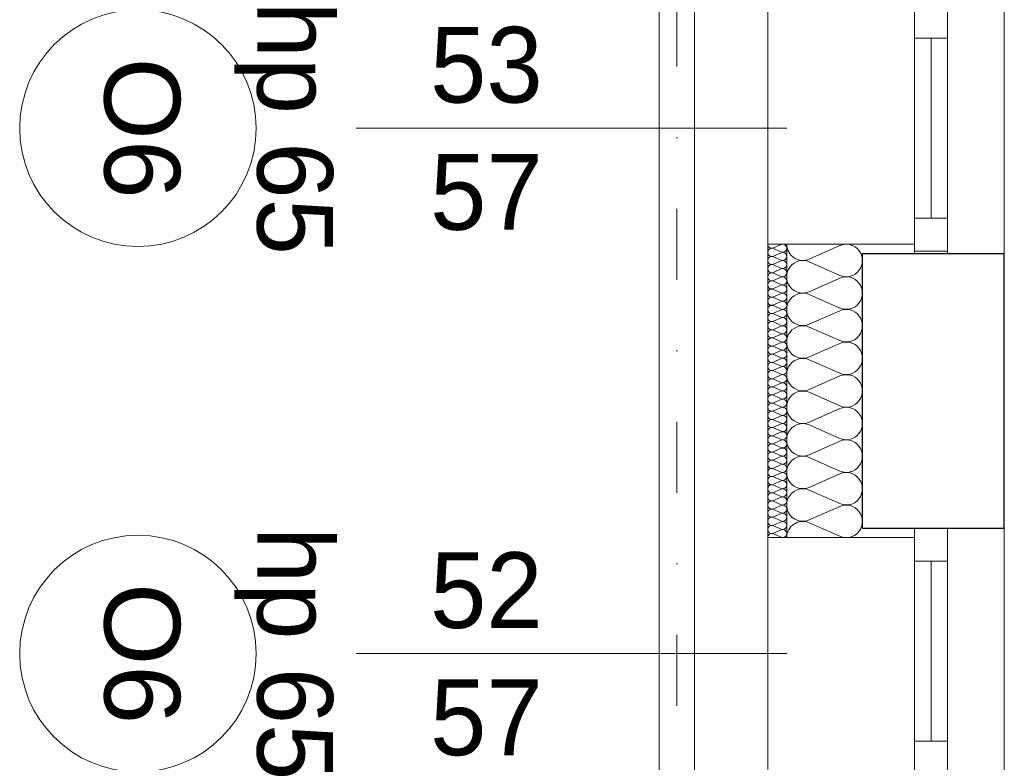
# Model space of a CAD drawing. Extents: x -438200 to -357500, y 15000 to 163871.
# Tile 137 of 148: x -432067 to -429985, y 151620 to 153188. Entities that reach past the tile are written whole.
import ezdxf

# ---------------------------------------------------------------- set-up
doc = ezdxf.new("R2010")
doc.units = 0
doc.header["$MEASUREMENT"] = 0
doc.linetypes.add('Dot & Dashed', pattern=[450, 150, -150, 0, -150])
doc.linetypes.add('Przerywana', pattern=[320, 160, -160])
for name, color, linetype in [('#podkład', 252, 'Continuous'), ('Arch ocieplenie', 252, 'Continuous'), ('Inwent Izolacje', 252, 'Continuous')]:
    doc.layers.add(name, color=color, linetype=linetype)
for name, color, linetype, lineweight in [('Arch ocieplenie_Nr_Pióra__9', 252, 'Continuous', 13), ('Arch opisy okien_Nr_Pióra__9', 252, 'Continuous', 13), ('Arch opisy_Nr_Pióra__9', 252, 'Continuous', 13), ('Arch wykończenie_Nr_Pióra__3', 252, 'Continuous', 18), ('INWENT DACH_Nr_Pióra__21', 252, 'Continuous', 9), ('Inwent Izolacje_Nr_Pióra__2', 252, 'Continuous', 13), ('INWENT KONST. DREWNIANA_Nr_Pióra__2', 252, 'Continuous', 13), ('INWENT KONST. DREWNIANA_Nr_Pióra__21', 252, 'Continuous', 9), ('INWENT. OKNA_Nr_Pióra__21', 252, 'Continuous', 9), ('INWENT. OKNA_Nr_Pióra__5', 252, 'Continuous', 13), ('INWENT.ŚCIANY_Nr_Pióra__1', 252, 'Continuous', 25), ('INWENT.ŚCIANY_Nr_Pióra__2', 252, 'Continuous', 13), ('INWENT.ŚCIANY_Nr_Pióra__21', 252, 'Continuous', 9), ('INWENT.ŚCIANY_Nr_Pióra__3', 252, 'Continuous', 18)]:
    doc.layers.add(name, color=color, linetype=linetype, lineweight=lineweight)
doc.styles.add('GENERATED_STYLE_10', font='arial.ttf')
doc.styles.add('GENERATED_STYLE_5', font='txt')

# ---------------------------------------------------------------- blocks, each defined once
blk = doc.blocks.new('Izolacja cieplna 14_248', base_point=(-430484.9, 135662.6))
at = {"layer": 'Arch ocieplenie_Nr_Pióra__9', "linetype": 'Continuous'}
for p, q in [((-430456.9, 135661.9), (-430473, 135654.7)), ((-430473, 135653.3), (-430456.9, 135646.1)), ((-430456.9, 135644.6), (-430473, 135637.5)), ((-430473, 135636), (-430456.9, 135628.9)), ((-430456.9, 135627.4), (-430473, 135620.3)), ((-430473, 135618.8), (-430456.9, 135611.6)), ((-430456.9, 135610.2), (-430473, 135603)), ((-430473, 135601.6), (-430456.9, 135594.4)), ((-430456.9, 135593), (-430473, 135585.8)), ((-430473, 135584.4), (-430456.9, 135577.2)), ((-430456.9, 135575.8), (-430473, 135568.6)), ((-430473, 135567.1), (-430456.9, 135560)), ((-430456.9, 135558.5), (-430473, 135551.4)), ((-430473, 135549.9), (-430456.9, 135542.8)), ((-430456.9, 135541.3), (-430473, 135534.1)), ((-430473, 135532.7), (-430456.9, 135525.5)), ((-430456.9, 135524.1), (-430473, 135516.9)), ((-430473, 135515.5), (-430456.9, 135508.3)), ((-430456.9, 135506.9), (-430473, 135499.7)), ((-430473, 135498.3), (-430456.9, 135491.1)), ((-430456.9, 135489.6), (-430473, 135482.5)), ((-430473, 135481), (-430456.9, 135473.9)), ((-430456.9, 135472.4), (-430473, 135465.3)), ((-430473, 135463.8), (-430456.9, 135456.6)), ((-430456.9, 135455.2), (-430473, 135448)), ((-430473, 135446.6), (-430456.9, 135439.4)), ((-430456.9, 135438), (-430473, 135430.8)), ((-430473, 135429.4), (-430456.9, 135422.2)), ((-430456.9, 135420.8), (-430473, 135413.6)), ((-430473, 135412.1), (-430456.9, 135405)), ((-430456.9, 135403.5), (-430473, 135396.4)), ((-430473, 135394.9), (-430456.9, 135387.8)), ((-430456.9, 135386.3), (-430473, 135379.1)), ((-430473, 135377.7), (-430456.9, 135370.5)), ((-430456.9, 135369.1), (-430473, 135361.9)), ((-430473, 135360.5), (-430456.9, 135353.3)), ((-430456.9, 135351.9), (-430473, 135344.7)), ((-430473, 135343.3), (-430456.9, 135336.1)), ((-430456.9, 135334.6), (-430473, 135327.5)), ((-430473, 135326), (-430456.9, 135318.9)), ((-430456.9, 135317.4), (-430473, 135310.3)), ((-430473, 135308.8), (-430456.9, 135301.6)), ((-430456.9, 135300.2), (-430473, 135293)), ((-430473, 135291.6), (-430456.9, 135284.4)), ((-430456.9, 135283), (-430473, 135275.8)), ((-430473, 135274.4), (-430456.9, 135267.2)), ((-430456.9, 135265.8), (-430473, 135258.6)), ((-430473, 135257.1), (-430456.9, 135250)), ((-430456.9, 135248.5), (-430473, 135241.4)), ((-430473, 135239.9), (-430456.9, 135232.8)), ((-430456.9, 135231.3), (-430473, 135224.1)), ((-430473, 135222.7), (-430456.9, 135215.5)), ((-430456.9, 135214.1), (-430473, 135206.9)), ((-430473, 135205.5), (-430456.9, 135198.3)), ((-430456.9, 135196.9), (-430473, 135189.7)), ((-430473, 135188.3), (-430456.9, 135181.1)), ((-430456.9, 135179.6), (-430473, 135172.5)), ((-430473, 135171), (-430456.9, 135163.9)), ((-430456.9, 135162.4), (-430473, 135155.3)), ((-430473, 135153.8), (-430456.9, 135146.6)), ((-430456.9, 135145.2), (-430473, 135138)), ((-430473, 135136.6), (-430456.9, 135129.4)), ((-430456.9, 135128), (-430473, 135120.8)), ((-430473, 135119.4), (-430456.9, 135112.2)), ((-430456.9, 135110.8), (-430473, 135103.6)), ((-430473, 135102.1), (-430456.9, 135095)), ((-430456.9, 135093.5), (-430473, 135086.4)), ((-430473, 135084.9), (-430456.9, 135077.8)), ((-430456.9, 135076.3), (-430473, 135069.1)), ((-430473, 135067.7), (-430456.9, 135060.5)), ((-430456.9, 135059.1), (-430473, 135051.9)), ((-430473, 135050.5), (-430456.9, 135043.3))]:
    blk.add_line(p, q, dxfattribs=at)
for centre, start_param, end_param in [((-430476.4, 135662.6), 4.712389, 6.695979), ((-430453.5, 135654), 5.870392, 9.837571), ((-430476.4, 135645.4), 2.7288, 6.695979), ((-430476.4, 135628.1), 2.7288, 6.695979), ((-430453.5, 135636.8), 5.870392, 9.837571), ((-430476.4, 135610.9), 2.7288, 6.695979), ((-430453.5, 135619.5), 5.870392, 9.837571), ((-430476.4, 135593.7), 2.7288, 6.695979), ((-430453.5, 135602.3), 5.870392, 9.837571), ((-430453.5, 135585.1), 5.870392, 9.837571), ((-430476.4, 135576.5), 2.7288, 6.695979), ((-430453.5, 135567.9), 5.870392, 9.837571), ((-430476.4, 135559.3), 2.7288, 6.695979), ((-430476.4, 135542), 2.7288, 6.695979), ((-430453.5, 135550.6), 5.870392, 9.837571), ((-430476.4, 135524.8), 2.7288, 6.695979), ((-430453.5, 135533.4), 5.870392, 9.837571), ((-430476.4, 135507.6), 2.7288, 6.695979), ((-430453.5, 135516.2), 5.870392, 9.837571), ((-430476.4, 135490.4), 2.7288, 6.695979), ((-430453.5, 135499), 5.870392, 9.837571), ((-430453.5, 135481.8), 5.870392, 9.837571), ((-430476.4, 135473.1), 2.7288, 6.695979), ((-430453.5, 135464.5), 5.870392, 9.837571), ((-430476.4, 135455.9), 2.7288, 6.695979), ((-430476.4, 135438.7), 2.7288, 6.695979), ((-430453.5, 135447.3), 5.870392, 9.837571), ((-430476.4, 135421.5), 2.7288, 6.695979), ((-430453.5, 135430.1), 5.870392, 9.837571), ((-430476.4, 135404.3), 2.7288, 6.695979), ((-430453.5, 135412.9), 5.870392, 9.837571), ((-430476.4, 135387), 2.7288, 6.695979), ((-430453.5, 135395.6), 5.870392, 9.837571), ((-430453.5, 135378.4), 5.870392, 9.837571), ((-430476.4, 135369.8), 2.7288, 6.695979), ((-430453.5, 135361.2), 5.870392, 9.837571), ((-430476.4, 135352.6), 2.7288, 6.695979), ((-430476.4, 135335.4), 2.7288, 6.695979), ((-430453.5, 135344), 5.870392, 9.837571), ((-430476.4, 135318.1), 2.7288, 6.695979), ((-430453.5, 135326.8), 5.870392, 9.837571), ((-430476.4, 135300.9), 2.7288, 6.695979), ((-430453.5, 135309.5), 5.870392, 9.837571), ((-430453.5, 135292.3), 5.870392, 9.837571), ((-430476.4, 135283.7), 2.7288, 6.695979), ((-430453.5, 135275.1), 5.870392, 9.837571), ((-430476.4, 135266.5), 2.7288, 6.695979), ((-430453.5, 135257.9), 5.870392, 9.837571), ((-430476.4, 135249.3), 2.7288, 6.695979), ((-430476.4, 135232), 2.7288, 6.695979), ((-430453.5, 135240.6), 5.870392, 9.837571), ((-430476.4, 135214.8), 2.7288, 6.695979), ((-430453.5, 135223.4), 5.870392, 9.837571), ((-430476.4, 135197.6), 2.7288, 6.695979), ((-430453.5, 135206.2), 5.870392, 9.837571), ((-430453.5, 135189), 5.870392, 9.837571), ((-430476.4, 135180.4), 2.7288, 6.695979), ((-430453.5, 135171.8), 5.870392, 9.837571), ((-430476.4, 135163.1), 2.7288, 6.695979), ((-430453.5, 135154.5), 5.870392, 9.837571), ((-430476.4, 135145.9), 2.7288, 6.695979), ((-430476.4, 135128.7), 2.7288, 6.695979), ((-430453.5, 135137.3), 5.870392, 9.837571), ((-430476.4, 135111.5), 2.7288, 6.695979), ((-430453.5, 135120.1), 5.870392, 9.837571), ((-430476.4, 135094.3), 2.7288, 6.695979), ((-430453.5, 135102.9), 5.870392, 9.837571), ((-430453.5, 135085.6), 5.870392, 9.837571), ((-430476.4, 135077), 2.7288, 6.695979), ((-430453.5, 135068.4), 5.870392, 9.837571), ((-430476.4, 135059.8), 2.7288, 6.695979), ((-430476.4, 135042.6), 2.7288, 4.712389), ((-430453.5, 135051.2), 5.870392, 9.837571)]:
    blk.add_ellipse(centre, major_axis=(0, -8.61), ratio=0.987924, start_param=start_param, end_param=end_param, dxfattribs=at)
blk = doc.blocks.new('Izolacja cieplna 14_367', base_point=(-430444.9, 135042.6))
at = {"layer": 'Inwent Izolacje_Nr_Pióra__2', "linetype": 'Continuous'}
for p, q in [((-430397.3, 135631), (-430332.6, 135659.7)), ((-430332.6, 135596.6), (-430397.3, 135625.3)), ((-430397.3, 135562.2), (-430332.6, 135590.8)), ((-430332.6, 135527.7), (-430397.3, 135556.4)), ((-430397.3, 135493.3), (-430332.6, 135521.9)), ((-430332.6, 135458.8), (-430397.3, 135487.5)), ((-430397.3, 135424.4), (-430332.6, 135453)), ((-430332.6, 135389.9), (-430397.3, 135418.6)), ((-430397.3, 135355.5), (-430332.6, 135384.1)), ((-430332.6, 135321), (-430397.3, 135349.7)), ((-430397.3, 135286.6), (-430332.6, 135315.3)), ((-430332.6, 135252.2), (-430397.3, 135280.8)), ((-430397.3, 135217.7), (-430332.6, 135246.4)), ((-430332.6, 135183.3), (-430397.3, 135211.9)), ((-430397.3, 135148.8), (-430332.6, 135177.5)), ((-430332.6, 135114.4), (-430397.3, 135143)), ((-430397.3, 135079.9), (-430332.6, 135108.6)), ((-430332.6, 135045.5), (-430397.3, 135074.1))]:
    blk.add_line(p, q, dxfattribs=at)
for centre, start_param, end_param in [((-430410.9, 135662.6), 1.570796, 3.554385), ((-430319, 135628.1), 2.728799, 6.695979), ((-430410.9, 135593.7), 5.870392, 9.837571), ((-430319, 135559.3), 2.728799, 6.695979), ((-430410.9, 135524.8), 5.870392, 9.837571), ((-430319, 135490.4), 2.728799, 6.695979), ((-430410.9, 135455.9), 5.870392, 9.837571), ((-430319, 135421.5), 2.728799, 6.695979), ((-430410.9, 135387), 5.870392, 9.837571), ((-430319, 135352.6), 2.728799, 6.695979), ((-430410.9, 135318.1), 5.870392, 9.837571), ((-430319, 135283.7), 2.728799, 6.695979), ((-430410.9, 135249.3), 5.870392, 9.837571), ((-430319, 135214.8), 2.728799, 6.695979), ((-430410.9, 135180.4), 5.870392, 9.837571), ((-430319, 135145.9), 2.728799, 6.695979), ((-430410.9, 135111.5), 5.870392, 9.837571), ((-430319, 135077), 2.728799, 6.695979), ((-430410.9, 135042.6), 5.870392, 7.853982)]:
    blk.add_ellipse(centre, major_axis=(0, 34.4), ratio=0.98793, start_param=start_param, end_param=end_param, dxfattribs=at)
blk = doc.blocks.new('poddasze nieuż.')
at = {"layer": 'Arch opisy_Nr_Pióra__9', "color": 252, "linetype": 'Continuous'}
for centre in [(-431816.5, 113959.3), (-431816.5, 112849.3)]:
    blk.add_circle(centre, 250, dxfattribs=at)
at = {"layer": 'Arch wykończenie_Nr_Pióra__3', "color": 252, "linetype": 'Continuous'}
blk.add_line((-430484.9, 113094.3), (-430484.9, 113714.3), dxfattribs=at)
at = {"layer": 'INWENT DACH_Nr_Pióra__21', "color": 252, "linetype": 'Przerywana'}
blk.add_line((-430714.9, 118334.3), (-430714.9, 110104.3), dxfattribs=at)
at = {"layer": 'INWENT KONST. DREWNIANA_Nr_Pióra__2', "color": 252, "linetype": 'Continuous'}
for p, q in [((-430714.9, 110004.3), (-430714.9, 115904.3)), ((-430639.9, 110004.3), (-430639.9, 115904.3))]:
    blk.add_line(p, q, dxfattribs=at)
at = {"layer": 'INWENT KONST. DREWNIANA_Nr_Pióra__21', "color": 252, "linetype": 'Dot & Dashed'}
blk.add_line((-430677.4, 105537.4), (-430677.4, 115904.3), dxfattribs=at)
at = {"layer": 'INWENT. OKNA_Nr_Pióra__5', "color": 252, "linetype": 'Continuous'}
for p, q in [((-430174.9, 114224.3), (-430174.9, 113694.3)), ((-430104.9, 114224.3), (-430104.9, 113694.3)), ((-430104.9, 114149.3), (-430174.9, 114149.3)), ((-430139.9, 114149.3), (-430139.9, 113769.3)), ((-430444.9, 113959.3), (-431354.9, 113959.3)), ((-430104.9, 113769.3), (-430174.9, 113769.3)), ((-430104.9, 113699.3), (-430174.9, 113699.3)), ((-430174.9, 113114.3), (-430174.9, 112594.3)), ((-430104.9, 113114.3), (-430174.9, 113114.3)), ((-430104.9, 113114.3), (-430104.9, 112594.3)), ((-430104.9, 113044.3), (-430174.9, 113044.3)), ((-430139.9, 113044.3), (-430139.9, 112664.3)), ((-430444.9, 112849.3), (-431354.9, 112849.3)), ((-430104.9, 112664.3), (-430174.9, 112664.3))]:
    blk.add_line(p, q, dxfattribs=at)
at = {"layer": 'INWENT.ŚCIANY_Nr_Pióra__1', "color": 252, "linetype": 'Continuous'}
for p, q in [((-430284.9, 113694.3), (-429984.9, 113694.3)), ((-430284.9, 113114.3), (-430284.9, 113694.3)), ((-429984.9, 113114.3), (-429984.9, 113694.3)), ((-430284.9, 113114.3), (-429984.9, 113114.3))]:
    blk.add_line(p, q, dxfattribs=at)
at = {"layer": 'INWENT.ŚCIANY_Nr_Pióra__2', "color": 252, "linetype": 'Continuous'}
blk.add_line((-430444.9, 113094.3), (-430444.9, 113714.3), dxfattribs=at)
at = {"layer": 'INWENT.ŚCIANY_Nr_Pióra__21', "color": 252, "linetype": 'Continuous'}
for p, q in [((-429984.9, 113694.3), (-429984.9, 114224.3)), ((-430484.9, 113714.3), (-430484.9, 114204.3)), ((-429984.9, 112594.3), (-429984.9, 113114.3)), ((-430484.9, 112604.3), (-430484.9, 113094.3))]:
    blk.add_line(p, q, dxfattribs=at)
at = {"layer": 'INWENT.ŚCIANY_Nr_Pióra__3', "color": 252, "linetype": 'Continuous'}
for p, q in [((-430484.9, 113714.3), (-430174.9, 113714.3)), ((-430484.9, 113094.3), (-430174.9, 113094.3))]:
    blk.add_line(p, q, dxfattribs=at)
at = {"layer": 'Arch ocieplenie', "color": 252, "linetype": 'Continuous', "lineweight": 13}
blk.add_blockref('Izolacja cieplna 14_248', (-430484.9, 113714.3), dxfattribs=at)
at = {"layer": 'Inwent Izolacje', "color": 252, "linetype": 'Continuous', "lineweight": 13}
blk.add_blockref('Izolacja cieplna 14_367', (-430444.9, 113094.3), dxfattribs=at)
at = {"layer": 'Arch opisy okien_Nr_Pióra__9', "color": 252, "linetype": 'Continuous', "char_height": 160, "attachment_point": 2, "rotation": 270, "style": 'GENERATED_STYLE_10'}
for insert in [(-431727.4, 113959.3), (-431727.4, 112849.3)]:
    blk.add_mtext('{O6}', dxfattribs=dict(at, insert=insert))
at = {"layer": 'INWENT. OKNA_Nr_Pióra__21', "color": 252, "linetype": 'Continuous', "char_height": 160, "attachment_point": 2, "rotation": 270, "style": 'GENERATED_STYLE_5'}
for insert in [(-431404.3, 113959.3), (-431404.3, 112849.3)]:
    blk.add_mtext('{hp 65}', dxfattribs=dict(at, insert=insert))
at = {"layer": 'INWENT. OKNA_Nr_Pióra__21', "color": 252, "linetype": 'Continuous', "char_height": 160, "width": 709.227, "attachment_point": 2, "line_spacing_factor": 1.007581, "style": 'GENERATED_STYLE_5'}
for s, insert in [('{53\\P57}', (-431079.9, 114173.4)), ('{52\\P57}', (-431079.9, 113063.4))]:
    blk.add_mtext(s, dxfattribs=dict(at, insert=insert))

msp = doc.modelspace()

# ---------------------------------------------------------------- block references
at = {"layer": '#podkład', "color": 3, "lineweight": 50}
msp.add_blockref('poddasze nieuż.', (0, 38999.8), dxfattribs=at)

doc.saveas('drawing.dxf')
